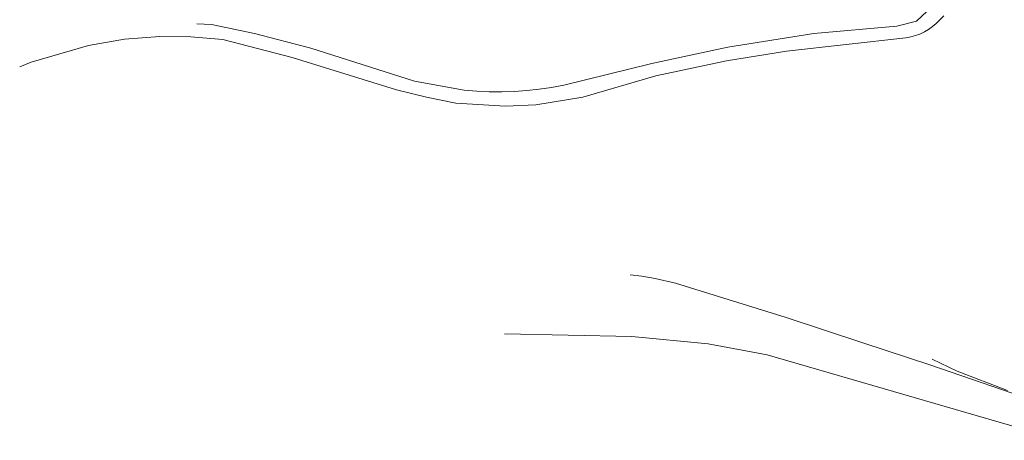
# Model space of a CAD drawing. Header units: metres. Extents: x 94284 to 94615, y 463170 to 463475.
# Tile 1 of 14: x 94284 to 94423, y 463180 to 463239. Entities that reach past the tile are written whole.
import ezdxf

# ---------------------------------------------------------------- set-up
doc = ezdxf.new("R2010")
doc.units = ezdxf.units.M
for name, color, linetype, lineweight, transparency in [('B-WE-GK-BESCHOEIING-G', 251, 'CONTINUOUS', 13, 0.5), ('B-WE-GR-BEPLANTING_CULTUUR-G', 251, 'CONTINUOUS', 13, 0.5), ('B-WE-VH-VERHARDING-GV', 251, 'CONTINUOUS', 13, 0.6)]:
    doc.layers.add(name, color=color, linetype=linetype, lineweight=lineweight, transparency=transparency)

msp = doc.modelspace()

# ---------------------------------------------------------------- linework, layer by layer
at = {"layer": 'B-WE-GK-BESCHOEIING-G'}
msp.add_lwpolyline([(94352.6, 463194.99), (94370.6, 463194.62), (94381.42, 463193.61), (94389.73, 463192.06), (94431.28, 463179.95)], dxfattribs=at)
at = {"layer": 'B-WE-GR-BEPLANTING_CULTUUR-G'}
msp.add_lwpolyline([(94428.9, 463185.05), (94412.72, 463190.64), (94403.39, 463193.67), (94392.45, 463197.32), (94376.79, 463202.16), (94373.93, 463202.85), (94372.04, 463203.17), (94370.37, 463203.34)], dxfattribs=at)
at = {"layer": 'B-WE-VH-VERHARDING-GV'}
for points in [[(94309.1, 463238.87), (94311.17, 463238.76), (94317.28, 463237.48), (94325.25, 463235.41), (94339.87, 463230.76), (94346.93, 463229.47), (94348.69, 463229.32), (94350.46, 463229.24), (94352.22, 463229.23), (94353.99, 463229.29), (94355.75, 463229.42), (94357.51, 463229.61), (94359.26, 463229.88), (94361, 463230.21), (94373.43, 463233.25), (94384.19, 463235.54), (94396.32, 463237.49), (94408.05, 463238.51), (94410.84, 463239.24), (94413.81, 463242.03), (94415.16, 463244.01), (94416.31, 463246.3), (94417.61, 463250), (94419.18, 463256.08)], [(94284.08, 463232.8), (94285.71, 463233.43), (94293.82, 463235.81), (94298.88, 463236.71), (94303.88, 463237.08), (94308.28, 463237.04), (94312.79, 463236.66), (94322.59, 463234.09), (94337.34, 463229.54), (94341.57, 463228.48), (94345.71, 463227.65), (94352.76, 463227.22), (94357.06, 463227.41), (94363.69, 463228.51), (94373.99, 463231.49), (94383.98, 463233.64), (94392.47, 463235.02), (94409.36, 463236.9), (94410.03, 463237.01), (94410.7, 463237.19), (94411.34, 463237.42), (94411.96, 463237.72), (94412.54, 463238.07), (94413.1, 463238.47), (94413.61, 463238.92), (94414.72, 463240)], [(94423.71, 463187.01), (94416.6, 463189.71), (94413.07, 463191.42)]]:
    msp.add_lwpolyline(points, dxfattribs=at)

doc.saveas('drawing.dxf')
